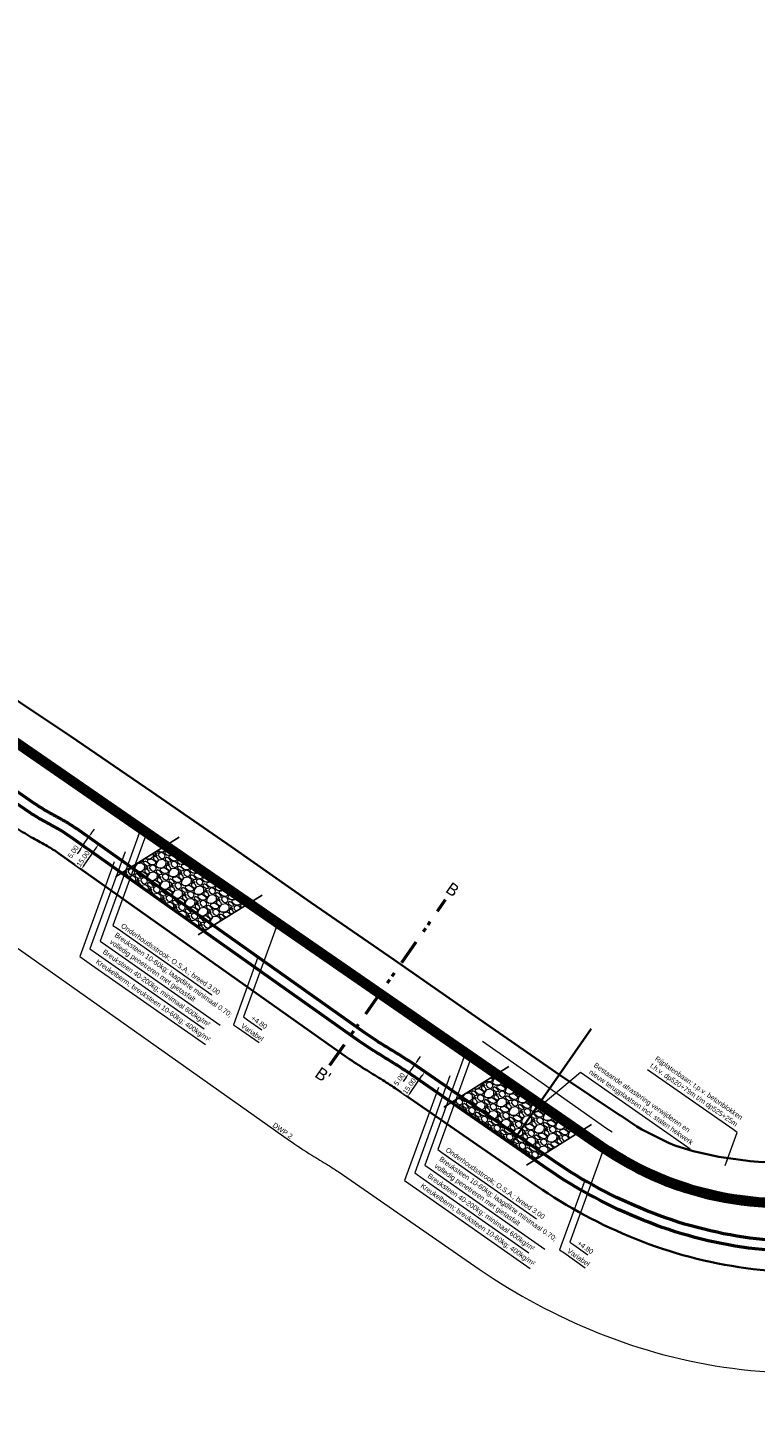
# Model space of a CAD drawing. Header units: metres. Extents: x -128301 to 77274, y 393138 to 412865.
# Tile 6 of 12: x 70620 to 70980, y 407080 to 407773. Entities that reach past the tile are written whole.
import ezdxf
from ezdxf.enums import TextEntityAlignment as Align

# ---------------------------------------------------------------- set-up
doc = ezdxf.new("R2010")
doc.units = ezdxf.units.M
for name, pattern in [('BLADGRENS', [31, 12.5, -6.25, 2, -2, 2, -6.25]), ('CENTER2', [28.575, 19.05, -3.175, 3.175, -3.175]), ('ONDERHOUDSSTROOK', [28, 8, -20])]:
    doc.linetypes.add(name, pattern=pattern)
for name, color, linetype, lineweight in [('maatvoering-leadr', 7, 'Continuous', 30), ('maatvoering-lin', 7, 'Continuous', 30), ('Plts-Dwarsprofiel', 5, 'CENTER2', 70), ('Revisie-Bladgrens', 5, 'BLADGRENS', 50), ('sn-arcering_kreukelberm', 253, 'Continuous', 0), ('sn-arcering_overlaging', 126, 'Continuous', 9), ('TL-2.5mm Tekst', 7, 'Continuous', 25), ('TM-Glooiing', 4, 'Continuous', 50), ('TM-Invloedsgebied', 1, 'Continuous', 18), ('TM-Kreukelberm', 43, 'Continuous', 50), ('TM-onderhoudsweg', 3, 'Continuous', 35), ('TM-Raster', 41, 'RASTER', 35), ('TM-Werkgrens', 62, 'PBZ-WERKGRENS', 35)]:
    doc.layers.add(name, color=color, linetype=linetype, lineweight=lineweight)
doc.layers.add('sn-arcrand', color=7, linetype='Continuous', plot=False)
doc.layers.add('TM-Hulplijn-plaatsdwp in situatie', color=213, linetype='Continuous', lineweight=9, plot=False)
doc.styles.add('GM25mm', font='StagCAD.ttf', dxfattribs={"width": 0.96, "height": 2.5})
doc.styles.add('StagCAD', font='StagCAD.ttf')
doc.linetypes.add('PBZ-WERKGRENS', pattern='A,5.5,-1.05,["O",StagCAD,S=2,R=0,X=0,Y=-1],-3.45', length=10)
doc.linetypes.add('RASTER', pattern='A,3,-2,[200,RASTER,S=0.75,R=0,X=0,Y=0],-2,3', length=10)
doc.dimstyles.new('GM-maatvoering', dxfattribs={"dimtxt": 2.5, "dimasz": 2.5, "dimexe": 1, "dimexo": 0, "dimgap": 1, "dimtad": 1, "dimrnd": 0.001, "dimzin": 1, "dimdsep": 46, "dimtxsty": 'StagCAD', "dimcen": 0.09, "dimclrd": 1, "dimclre": 1, "dimclrt": 7, "dimazin": 0, "dimtfac": 1, "dimtix": 1, "dimtmove": 0, "dimatfit": 3, "dimfxl": 1, "dimfxlon": 1, "dimtvp": 0.83, "dimtolj": 1, "dimtzin": 0, "dimlwd": 15, "dimlwe": 15, "dimarcsym": 0})
pattern_1 = [(193.012788, (69619.07284, 407570.60876), (-89.27138063, -21.21222763), [1.025164, -101.49145]), (149.96974, (69618.074, 407570.37792), (79.273915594, -46.20589039), [1.759214, -174.162147]), (97.510447, (69616.55094, 407571.25834), (14.34220892, -112.3678488), [1.240445, -122.80417]), (232.27369, (69613.02392, 407571.4024), (93.65498749, 120.46811909), [1.602014, -158.599312]), (257.833654, (69612.04367, 407570.1353), (21.23813645, 96.75652516), [1.5709, -155.519423]), (322.27369, (69611.7126, 407568.5997), (-120.46811909, 93.65498749), [1.602014, -158.599312]), (2.69424, (69612.9797, 407567.61943), (-124.851725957, -5.600903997), [2.11858, -209.739346]), (37.255328, (69615.09593, 407567.719), (139.84792384, 106.72808158), [2.00016, -198.01577]), (86.429566, (69616.68795, 407568.92985), (6.882973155, 116.11042107), [1.60744, -159.136637]), (140.23636, (69616.78806, 407570.53417), (64.2906719, -54.31911548), [1.83514, -89.92181]), (187.397438, (69615.3774, 407571.70796), (-122.980439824, -16.213495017), [2.373234, -234.950318]), (103.814075, (69619.1597, 407567.01304), (-17.46965537, 68.0461986), [0.810014, -80.191697]), (136.469234, (69618.96632, 407567.79963), (72.40389663, -69.30235893), [1.541046, -152.563917]), (190, (69617.849, 407568.861), (-4.370652, -6.241939), [1.07763, -9.69868]), (168.19859, (69617.9366, 407569.916), (39.9509978, -9.3693851), [0.580324, -57.451867]), (256.80141, (69617.3685, 407570.0347), (6.8700188, 23.0964682), [0.820697, -40.21426]), (355.96376, (69617.1812, 407569.2357), (27.4671206, -0.6280802), [1.33296, -43.098894]), (126.56505, (69618.5108, 407569.1418), (8.1132247, -14.9832435), [0.96386, -23.132694]), (341.38954, (69613.7482, 407572.56966), (75.53134311, -24.98070872), [1.350264, -133.67648]), (35.346176, (69615.0279, 407572.13875), (-73.0449312, -51.17871457), [1.132797, -112.146647]), (258.19859, (69619.3849, 407570.3902), (9.3693851, 39.9509978), [1.16064, -56.87155]), (308.61046, (69619.14756, 407569.2541), (-49.30742844, 62.43234018), [1.350264, -133.67648]), (304.443955, (69611.0384, 407568.6997), (-22.468388, 34.3371394), [1.302106, -63.803203]), (259.77514, (69611.7749, 407567.62584), (16.86748396, 90.51458659), [1.091016, -108.01078]), (31.80141, (69615.0767, 407564.1046), (34.3371394, 22.468388), [1.16064, -56.87155]), (342.354025, (69616.0631, 407564.7162), (-98.62781129, 31.85072747), [1.27735, -126.457128]), (34.443955, (69612.01815, 407566.2462), (-34.3371394, -22.468388), [0.651053, -64.454256]), (66.30993, (69614.7022, 407564.3668), (11.2406712, 29.3384068), [0.388544, -38.465985]), (130.96376, (69614.8583, 407564.7226), (14.3551633, -19.353896), [1.5709, -29.847164]), (151.009006, (69613.82844, 407565.90885), (66.79003822, -37.46458587), [1.4558, -144.124095]), (268.69007, (69616.7878, 407568.6739), (2.4993663, 16.8545296), [1.09897, -26.37533]), (318.157227, (69616.76267, 407567.5752), (97.37165093, -86.784968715), [1.91867, -189.948027]), (25.945396, (69618.19204, 407566.2953), (-55.56232143, -26.21096026), [0.784525, -77.668177]), (55, (69618.8975, 407566.6385), (-1.871286, 10.61259), [0.4572, -7.1628]), (85.256437, (69613.8347, 407566.1835), (-5.6268128, -61.17617982), [1.0586, -104.801822]), (13.012788, (69613.92227, 407567.2385), (89.27138063, 21.21222763), [2.05033, -100.466287]), (325, (69615.92, 407567.7), (10.61259, 1.871286), [1.9812, -5.6388]), (290.304846, (69617.54285, 407566.5638), (31.8248187, -87.40009448), [1.20483, -119.27795]), (219.0546, (69617.9609, 407565.4338), (-23.72454836, -20.5971019), [1.109487, -54.36495]), (172.645975, (69617.09938, 407564.7348), (-162.30335742, 20.62301069), [1.806435, -178.837393]), (140.42608, (69615.3078, 407564.96602), (-76.77454906, 63.06042036), [1.91109, -189.19754])]
pattern_2 = [(280, (69601.242, 407941.536), (8.10919, -5.678117), [0.35, -0.35, 0.7, -5.6]), (280, (69601.1, 407944.354), (8.10919, -5.678117), [1.75, -5.25]), (280, (69601.384, 407944.76), (8.10919, -5.678117), [1.75, -5.25]), (280, (69603.6544, 407941.9614), (8.10919, -5.678117), [0.35, -6.65]), (280, (69603.736, 407945.53), (8.10919, -5.678117), [1.05, -5.95]), (280, (69604.081, 407945.5906), (8.10919, -5.678117), [1.05, -5.95]), (280, (69605.155, 407941.515), (8.10919, -5.678117), [2.1, -4.9]), (280, (69605.4386, 407941.9206), (8.10919, -5.678117), [2.1, -4.9]), (280, (69605.824, 407943.7656), (8.10919, -5.678117), [0.7, -6.3]), (280, (69606.2296, 407943.482), (8.10919, -5.678117), [0.35, -6.65]), (280, (69606.372, 407946.7054), (8.10919, -5.678117), [0.35, -0.35, 0.35, -5.95]), (10, (69604.993, 407946.462), (5.678117, 8.10919), [1.05, -5.95]), (10, (69602.641, 407945.692), (5.678117, 8.10919), [0.35, -0.7, 0.35, -0.7, 1.4, -3.5]), (10, (69606.899, 407945.732), (5.678117, 8.10919), [0.35, -6.65]), (10, (69603.979, 407944.151), (5.678117, 8.10919), [0.35, -6.65]), (10, (69605.763, 407944.11), (5.678117, 8.10919), [0.35, -6.65]), (10, (69602.0934, 407942.752), (5.678117, 8.10919), [0.7, -6.3]), (10, (69601.8095, 407942.347), (5.678117, 8.10919), [1.05, -5.95]), (10, (69606.0064, 407942.7315), (5.678117, 8.10919), [0.7, -0.35, 0.7, -5.25]), (10, (69603.999, 407942.022), (5.678117, 8.10919), [1.4, -5.6]), (10, (69604.06, 407941.6775), (5.678117, 8.10919), [0.7, -6.3]), (10, (69601.769, 407940.563), (5.678117, 8.10919), [1.4, -5.6]), (10, (69601.8294, 407940.218), (5.678117, 8.10919), [1.05, -5.95]), (325, (69601.688, 407943.0363), (6.893654, 1.215537), [0.494975, -9.40452]), (325, (69603.5937, 407942.306), (6.893654, 1.215537), [0.494975, -9.40452]), (325, (69604.7493, 407941.799), (6.893654, 1.215537), [0.494975, -9.40452]), (325, (69604.5878, 407946.746), (6.893654, 1.215537), [0.494975, -9.40452]), (325, (69606.088, 407946.3), (6.893654, 1.215537), [0.494975, -9.40452]), (325, (69602.8435, 407942.529), (6.893654, 1.215537), [0.989947, -8.909548]), (325, (69607.446, 407942.63), (6.893654, 1.215537), [0.989947, -8.909548]), (55, (69600.836, 407941.82), (-1.215537, 6.893654), [0.989947, -8.909548]), (55, (69601.2417, 407941.536), (-1.215537, 6.893654), [0.989947, -8.909548]), (55, (69603.1474, 407940.806), (-1.215537, 6.893654), [0.989947, -8.909548]), (55, (69605.378, 407942.2653), (-1.215537, 6.893654), [0.989947, -8.909548]), (55, (69605.4386, 407941.9206), (-1.215537, 6.893654), [0.989947, -8.909548]), (55, (69603.1274, 407942.9347), (-1.215537, 6.893654), [1.484924, -8.41457]), (55, (69603.208, 407940.461), (-1.215537, 6.893654), [1.484924, -8.41457]), (55, (69602.7827, 407942.874), (-1.215537, 6.893654), [1.9799, -7.919596]), (55, (69606.372, 407946.7054), (-1.215537, 6.893654), [1.9799, -7.919596]), (55, (69606.0273, 407946.6446), (-1.215537, 6.893654), [1.9799, -7.919596]), (55, (69602.2965, 407945.6314), (-1.215537, 6.893654), [0.494975, -9.40452]), (55, (69604.02, 407945.9352), (-1.215537, 6.893654), [0.494975, -9.40452]), (306.56505, (69601.3024, 407941.1913), (1.215537, -6.893654), [0.782624, -14.869852]), (306.56505, (69603.1274, 407942.9347), (1.215537, -6.893654), [0.782624, -14.869852]), (306.56505, (69602.8635, 407940.4003), (1.215537, -6.893654), [1.565248, -14.087228]), (306.56505, (69603.2082, 407940.461), (1.215537, -6.893654), [1.565248, -14.087228]), (343.43495, (69606.2903, 407943.137), (6.893654, 1.215537), [0.7826, -7.826, 1.5652, -5.478676]), (343.43495, (69602.925, 407946.0976), (6.893654, 1.215537), [0.782624, -14.869852]), (343.43495, (69600.35, 407944.5773), (6.893654, 1.215537), [0.782624, -14.869852]), (343.43495, (69602.986, 407945.753), (6.893654, 1.215537), [0.782624, -14.869852]), (343.43495, (69606.6958, 407942.853), (6.893654, 1.215537), [0.782624, -14.869852]), (343.43495, (69606.2903, 407943.137), (6.893654, 1.215537), [0.782624, -14.869852]), (343.43495, (69604.3238, 407944.2118), (6.893654, 1.215537), [1.565248, -14.087228]), (343.43495, (69604.263, 407944.5565), (6.893654, 1.215537), [1.565248, -14.087228]), (36.56505, (69604.0807, 407945.5906), (6.893654, 1.215537), [0.782624, -14.869852]), (36.56505, (69601.0393, 407944.699), (6.893654, 1.215537), [1.565248, -14.087228]), (36.56505, (69601.384, 407944.7597), (6.893654, 1.215537), [1.565248, -14.087228]), (73.43495, (69606.108, 407944.171), (-1.215537, 6.893654), [1.565248, -14.087228]), (73.43495, (69606.2296, 407943.4817), (-1.215537, 6.893654), [2.34787, -13.304604]), (325, (69600.3147, 407944.7775), (1.2546985, 1.791895), [1.09375, -0.546875])]

# ---------------------------------------------------------------- blocks, each defined once
blk = doc.blocks.new('*D26')
at = {"layer": 'Defpoints', "color": 0, "transparency": 16777216}
for p in [(71486.69, 407354.29), (71480.48, 407342.59), (71531.54, 407332.15), (71503.6, 407315.16), (71519.06, 407308.78)]:
    blk.add_point(p, dxfattribs=at)
at = {"layer": 'maatvoering-lin', "color": 1, "lineweight": 15, "transparency": 16777216}
for p, q in [((71474.69, 407331.68), (71473.75, 407329.91)), ((71518.76, 407308.21), (71517.82, 407306.45))]:
    blk.add_line(p, q, dxfattribs=at)
blk.add_arc((61983.94, 389452.24), 20241.24, 61.905545, 62.032722, dxfattribs=at)
at = {"layer": 'maatvoering-lin', "color": 1, "transparency": 16777216}
for points in [[(71476.23, 407329.25), (71476.62, 407329.99), (71474.22, 407330.79)], [(71516.28, 407308.88), (71515.89, 407308.14), (71518.29, 407307.33)]]:
    blk.add_solid(points, dxfattribs=at)
blk = doc.blocks.new('*D29')
at = {"layer": 'Defpoints', "color": 0, "transparency": 16777216}
blk.add_point((70654.55, 407368.75), dxfattribs=at)
blk.add_point((70654.55, 407368.75), dxfattribs=at)
at = {"layer": 'maatvoering-lin', "color": 1, "lineweight": 15, "transparency": 16777216}
for p, q in [((70654.55, 407368.75), (70653.73, 407369.32)), ((70647.46, 407358.46), (70653.13, 407366.69)), ((70646.04, 407356.4), (70645.21, 407356.97))]:
    blk.add_line(p, q, dxfattribs=at)
at = {"layer": 'maatvoering-lin', "color": 7, "transparency": 16777216, "insert": (70646.92, 407361.64), "char_height": 2.5, "attachment_point": 5, "rotation": 55.39998, "style": 'StagCAD', "bg_fill": 3, "box_fill_scale": 1.1, "bg_fill_color": 256, "bg_fill_true_color": 13158600, "bg_fill_transparency": 0}
blk.add_mtext('\\A1;15.00', dxfattribs=at)
at = {"layer": 'Defpoints', "color": 0, "transparency": 16777216}
blk.add_point((70646.04, 407356.4), dxfattribs=at)
at = {"layer": 'maatvoering-lin', "color": 1, "transparency": 16777216}
for points in [[(70652.79, 407366.93), (70653.48, 407366.45), (70654.55, 407368.75)], [(70647.11, 407358.7), (70647.8, 407358.22), (70646.04, 407356.4)]]:
    blk.add_solid(points, dxfattribs=at)
blk = doc.blocks.new('*D30')
at = {"layer": 'Defpoints', "color": 0, "transparency": 16777216}
blk.add_point((70816.06, 407256.24), dxfattribs=at)
blk.add_point((70816.06, 407256.24), dxfattribs=at)
at = {"layer": 'maatvoering-lin', "color": 1, "lineweight": 15, "transparency": 16777216}
for p, q in [((70816.06, 407256.24), (70815.24, 407256.81)), ((70808.94, 407245.97), (70814.64, 407254.19)), ((70807.52, 407243.91), (70806.69, 407244.48))]:
    blk.add_line(p, q, dxfattribs=at)
at = {"layer": 'maatvoering-lin', "color": 7, "transparency": 16777216, "insert": (70808.41, 407249.16), "char_height": 2.5, "attachment_point": 5, "rotation": 55.26666, "style": 'StagCAD', "bg_fill": 3, "box_fill_scale": 1.1, "bg_fill_color": 256, "bg_fill_true_color": 13158600, "bg_fill_transparency": 0}
blk.add_mtext('\\A1;15.00', dxfattribs=at)
at = {"layer": 'Defpoints', "color": 0, "transparency": 16777216}
blk.add_point((70807.52, 407243.91), dxfattribs=at)
at = {"layer": 'maatvoering-lin', "color": 1, "transparency": 16777216}
for points in [[(70814.3, 407254.42), (70814.98, 407253.95), (70816.06, 407256.24)], [(70808.6, 407246.21), (70809.28, 407245.73), (70807.52, 407243.91)]]:
    blk.add_solid(points, dxfattribs=at)
blk = doc.blocks.new('*D38')
at = {"layer": 'Defpoints', "color": 0, "transparency": 16777216}
for p in [(70811.07, 407259.69), (70811.12, 407259.65)]:
    blk.add_point(p, dxfattribs=at)
at = {"layer": 'maatvoering-lin', "color": 1, "lineweight": 15, "transparency": 16777216}
for p, q in [((70812.5, 407261.74), (70813.93, 407263.78)), ((70811.12, 407259.65), (70810.25, 407260.26)), ((70806.77, 407253.54), (70805.33, 407251.5)), ((70808.26, 407255.55), (70807.38, 407256.17))]:
    blk.add_line(p, q, dxfattribs=at)
at = {"layer": 'maatvoering-lin', "color": 1, "transparency": 16777216}
blk.add_solid([(70812.16, 407261.97), (70812.84, 407261.5), (70811.07, 407259.69)], dxfattribs=at)
at = {"layer": 'maatvoering-lin', "color": 7, "transparency": 16777216, "insert": (70803.49, 407252.58), "char_height": 2.5, "attachment_point": 5, "rotation": 55.00012, "style": 'StagCAD', "bg_fill": 3, "box_fill_scale": 1.1, "bg_fill_color": 256, "bg_fill_true_color": 13158600, "bg_fill_transparency": 0}
blk.add_mtext('\\A1;5.00', dxfattribs=at)
at = {"layer": 'Defpoints', "color": 0, "transparency": 16777216}
blk.add_point((70808.26, 407255.55), dxfattribs=at)
at = {"layer": 'maatvoering-lin', "color": 1, "lineweight": 15, "transparency": 16777216}
blk.add_line((70808.2, 407255.59), (70811.07, 407259.69), dxfattribs=at)
at = {"layer": 'maatvoering-lin', "color": 1, "transparency": 16777216}
blk.add_solid([(70806.42, 407253.78), (70807.11, 407253.31), (70808.2, 407255.59)], dxfattribs=at)
blk = doc.blocks.new('*D39')
at = {"layer": 'Defpoints', "color": 0, "transparency": 16777216}
blk.add_point((70649.64, 407372.22), dxfattribs=at)
blk.add_point((70649.64, 407372.22), dxfattribs=at)
at = {"layer": 'maatvoering-lin', "color": 1, "lineweight": 15, "transparency": 16777216}
for p, q in [((70651.06, 407374.28), (70652.48, 407376.34)), ((70646.81, 407368.1), (70645.98, 407368.67)), ((70649.64, 407372.22), (70648.82, 407372.79)), ((70645.39, 407366.05), (70643.97, 407363.99))]:
    blk.add_line(p, q, dxfattribs=at)
at = {"layer": 'maatvoering-lin', "color": 1, "transparency": 16777216}
blk.add_solid([(70650.72, 407374.51), (70651.41, 407374.04), (70649.64, 407372.22)], dxfattribs=at)
at = {"layer": 'maatvoering-lin', "color": 7, "transparency": 16777216, "insert": (70642.01, 407365.11), "char_height": 2.5, "attachment_point": 5, "rotation": 55.39998, "style": 'StagCAD', "bg_fill": 3, "box_fill_scale": 1.1, "bg_fill_color": 256, "bg_fill_true_color": 13158600, "bg_fill_transparency": 0}
blk.add_mtext('\\A1;5.00', dxfattribs=at)
at = {"layer": 'Defpoints', "color": 0, "transparency": 16777216}
blk.add_point((70646.81, 407368.1), dxfattribs=at)
at = {"layer": 'maatvoering-lin', "color": 1, "lineweight": 15, "transparency": 16777216}
blk.add_line((70646.81, 407368.1), (70649.64, 407372.22), dxfattribs=at)
at = {"layer": 'maatvoering-lin', "color": 1, "transparency": 16777216}
blk.add_solid([(70645.04, 407366.28), (70645.73, 407365.81), (70646.81, 407368.1)], dxfattribs=at)

msp = doc.modelspace()

# ---------------------------------------------------------------- hatches: boundary and pattern name
at = {"layer": 'sn-arcering_kreukelberm'}
h = msp.add_hatch(dxfattribs=at)
h.set_pattern_fill('GRAVEL', color=256, scale=0.3, style=0)
h.set_pattern_definition(pattern_1)
h.paths.add_polyline_path([(70727.477, 407338.636), (70686.196, 407367.114), (70665.973, 407354.549), (70706.717, 407325.738)])
h = msp.add_hatch(dxfattribs=at)
h.set_pattern_fill('GRAVEL', color=256, scale=0.3, style=0)
h.set_pattern_definition(pattern_1)
h.paths.add_polyline_path([(70891.291, 407225.628), (70850.01, 407254.106), (70829.144, 407241.142), (70870.425, 407212.665)])
at = {"layer": 'sn-arcering_overlaging'}
h = msp.add_hatch(dxfattribs=at)
h.set_pattern_fill('NATUURST', color=256, scale=0.7, angle=-45, style=0, pattern_type=2)
h.set_pattern_definition(pattern_2)
h.paths.add_polyline_path([(70728.172, 407339.068), (70686.891, 407367.545), (70686.196, 407367.114), (70727.477, 407338.636)])
h = msp.add_hatch(dxfattribs=at)
h.set_pattern_fill('NATUURST', color=256, scale=0.7, angle=-45, style=0, pattern_type=2)
h.set_pattern_definition(pattern_2)
h.paths.add_polyline_path([(70891.985, 407226.06), (70850.704, 407254.538), (70850.01, 407254.106), (70891.291, 407225.628)])

# ---------------------------------------------------------------- linework, layer by layer
at = {"layer": 'Revisie-Bladgrens'}
msp.add_lwpolyline([(70769.117, 407259.526), (70826.386, 407341.503)], dxfattribs=at)
at = {"layer": 'sn-arcrand'}
for points in [[(70662.898, 407352.639), (70694.513, 407372.281)], [(70703.856, 407323.96), (70735.471, 407343.603)], [(70825.428, 407238.834), (70857.707, 407258.889)], [(70866.386, 407210.155), (70898.665, 407230.21)]]:
    msp.add_lwpolyline(points, dxfattribs=at)
at = {"layer": 'TM-Glooiing'}
for points in [[(70006.839, 408295.822), (70006.173, 408296.168, -0.0878983), (69998.716, 408286.738), (69988.166, 408277.751, 0.0643733), (69979.595, 408268.301), (69901.152, 408155.603, 0.0574864), (69835.962, 408034.329, 0.0546874), (69828.091, 408005.788, 0.1903496), (69839.25, 407955.015, 0.0927691), (69849.954, 407943.998), (70902.287, 407218.042, 0.4488935), (71135.633, 407275.142), (71222.781, 407439.734), (71222.119, 407440.084)], [(71284.119, 407444.388), (71275.076, 407449.188, 0.119757), (71270.095, 407450.352, 0.0618343), (71264.717, 407449.649, 0.0203278), (71259.503, 407448.105, 0.0260912), (71244.906, 407442.904, 0.0633176), (71238.513, 407439.036, 0.1057763), (71233.982, 407433.5), (71150.844, 407267.115, -0.2264433), (71028.481, 407175.374, -0.0817408), (70977.056, 407174.024, -0.0630159), (70925.965, 407187.55, -0.0560283), (70879.891, 407212.209), (70809.925, 407260.475, 0.0126851), (70802.127, 407265.517, -0.0009661), (70794.209, 407270.378, -0.0146231), (70786.452, 407275.479), (70643.567, 407376.518, 0.0241902), (70636.616, 407380.869, 0.0007221), (70629.441, 407384.877, -0.0227331), (70622.462, 407389.19), (70478.703, 407488.98, 0.001133)]]:
    msp.add_lwpolyline(points, format="xyb", dxfattribs=at)
at = {"layer": 'TM-Hulplijn-plaatsdwp in situatie'}
msp.add_lwpolyline([(70844.602, 407271.331), (70873.68, 407251.2), (70906.144, 407228.16), (70908.901, 407226.557)], dxfattribs=at)
at = {"layer": 'TM-Invloedsgebied'}
msp.add_lwpolyline([(70606.319, 407323.248), (70749.034, 407222.329, 0.0148028), (70760.097, 407215.048, 0.0009661), (70768.23, 407210.055, -0.0124056), (70773.15, 407206.878), (70843.01, 407158.685, 0.0558872), (70901.731, 407127.237, 0.0627467), (70968.315, 407109.614, 0.0819116), (71040.993, 407111.589, 0.2274538), (71208.738, 407237.56), (71277.16, 407374.492), (71484.124, 407264.632), (71493.06, 407259.818)], format="xyb", dxfattribs=at)
at = {"layer": 'TM-Kreukelberm', "flags": 128}
msp.add_lwpolyline([(71521.206, 407312.808), (71477.095, 407336.292), (71281.775, 407439.972), (71272.783, 407444.745, 0.118139), (71270.133, 407445.353, 0.0621473), (71265.956, 407444.805, 0.0207785), (71261.027, 407443.342, 0.0261559), (71246.883, 407438.311, 0.0626548), (71241.628, 407435.125, 0.1050373), (71238.44, 407431.237), (71155.295, 407264.838, -0.226542), (71029.444, 407170.468, -0.0817588), (70976.383, 407169.069, -0.0629894), (70924.101, 407182.911, -0.0560147), (70877.054, 407208.091), (70807.095, 407256.353, 0.0126692), (70799.519, 407261.251, -0.0009661), (70791.585, 407266.122, -0.0146407), (70783.574, 407271.39), (70640.696, 407372.424, 0.0241296), (70634.171, 407376.507, 0.0007221), (70627.009, 407380.509, -0.0227854), (70619.627, 407385.071), (70475.851, 407484.872, 0.001133)], format="xyb", dxfattribs=at)
at = {"layer": 'TM-onderhoudsweg'}
msp.add_lwpolyline([(70006.839, 408295.822, -0.088549), (69999.208, 408286.173), (69988.652, 408277.18, 0.0643733), (69980.211, 408267.873), (69901.767, 408155.175, 0.0574864), (69836.659, 408034.052, 0.0546874), (69828.831, 408005.669, 0.1903674), (69839.875, 407955.43, 0.0927691), (69850.387, 407944.611), (70902.713, 407218.659, 0.4488935), (71134.971, 407275.493), (71222.119, 407440.084)], format="xyb", dxfattribs=at)
at = {"layer": 'TM-onderhoudsweg', "linetype": 'ONDERHOUDSSTROOK', "const_width": 3, "flags": 128}
msp.add_lwpolyline([(69999.01, 408284.033), (69990.52, 408276.8, 0.0634403), (69982.171, 408268.063), (69902.998, 408154.318, 0.0574864), (69838.053, 408033.498, 0.0546874), (69830.312, 408005.43, 0.1904233), (69841.128, 407956.255, 0.0927886), (69851.259, 407945.832), (70903.565, 407219.894, 0.4488907), (71133.644, 407276.193), (71220.794, 407440.786, 0.1548687), (71222.253, 407448.821), (71220.22, 407464.664)], format="xyb", dxfattribs=at)
at = {"layer": 'TM-onderhoudsweg', "flags": 128}
msp.add_lwpolyline([(70001.63, 408282.179, 0.6225669), (69999.983, 408282.891), (69990.597, 408274.896, 0.0643733), (69982.673, 408266.159), (69904.23, 408153.461, 0.0574864), (69839.447, 408032.944, 0.0546874), (69831.793, 408005.191, 0.1904428), (69842.374, 407957.089, 0.0927691), (69852.117, 407947.062), (70904.417, 407221.129, 0.4488907), (71132.319, 407276.895), (71219.468, 407441.488, 0.1548687), (71220.765, 407448.631), (71218.732, 407464.473, 0.7316656), (71216.857, 407464.814)], format="xyb", dxfattribs=at)
at = {"layer": 'TM-Raster', "flags": 128}
msp.add_lwpolyline([(70858.766, 407220.708), (70898.433, 407277.529)], dxfattribs=at)
at = {"layer": 'TM-Werkgrens', "flags": 128}
msp.add_lwpolyline([(71162.257, 407390.857), (71189.136, 407430.916), (71205.603, 407455.512), (71223.742, 407490.917), (71225.247, 407494.8), (71224.71, 407500.066), (71222.979, 407503.974), (71217.31, 407510.048), (71217.529, 407510.609), (71252.771, 407496.875), (71252.267, 407495.582), (71243.852, 407497.303), (71237.968, 407496.113), (71233.786, 407493.15), (71230.141, 407487.746), (71223.434, 407475.09, 0.1549574), (71222.243, 407468.539), (71224.733, 407449.14, -0.0308563), (71224.863, 407447.171), (71227.491, 407451.635), (71238.276, 407460.665), (71249.645, 407466.861), (71265.163, 407470.161), (71279.878, 407469.053), (71288.945, 407465.991), (71303.724, 407461.174), (71312.121, 407457.345), (71337.348, 407444.303), (71382.762, 407421.927), (71427.006, 407400.583), (71472.454, 407377.933), (71516.14, 407355.093), (71542.827, 407340.616), (71521.792, 407301.134), (71507.701, 407308.724), (71269.273, 407435.286, 0.0301995), (71268.444, 407435.119, 0.0219435), (71264.081, 407433.817, 0.0262777), (71250.855, 407429.133, 0.0601679), (71247.862, 407427.306, 0.0981375), (71247.341, 407426.678), (71164.2, 407260.287, -0.2267265), (71031.368, 407160.654, -0.0817916), (70975.038, 407159.16, -0.0629398), (70920.372, 407173.632, -0.0559891), (70871.38, 407199.857), (70801.436, 407248.109, 0.0126353), (70794.305, 407252.718, -0.0009661), (70786.337, 407257.609, -0.0146734), (70777.819, 407263.212), (70634.957, 407364.235, 0.0239895), (70629.281, 407367.784, 0.0007221), (70622.144, 407371.772, -0.0228784), (70613.956, 407376.835), (70470.149, 407476.658, 0.001133), (70462.893, 407481.667, 0.0003141), (70455.579, 407486.685, -0.0005047), (70448.227, 407491.734), (70304.075, 407590.993, -0.0058025), (70290.507, 407600.614, 0.000797), (70277.368, 407610.13, 0.0073842), (70264.415, 407619.191), (70119.333, 407717.058, -0.0094545), (70109.503, 407724.005, -0.0006019), (70100.256, 407730.823, 0.0082153), (70091.358, 407737.178), (69914.654, 407858.243), (69892.046, 407825.245), (69821.282, 407873.727, -0.1035835), (69791.514, 407904.816), (69782.724, 407918.922, -0.1873365), (69761.886, 408016.464, -0.003665), (69762.381, 408019.396), (69801.773, 408012.45, -0.0510093), (69810.816, 408044.325, -0.0574864), (69878.942, 408171.062), (69986.765, 408325.969, 0.0162489), (69990.464, 408331.744, -0.0006973), (69994.348, 408338.245, -0.0177781), (69998.851, 408345.186), (70039.22, 408402.158), (70048.401, 408404.989), (70044.827, 408416.578), (70030.394, 408462.62), (70037.911, 408464.913), (70052.276, 408418.473), (70059.591, 408395.348), (70060.963, 408384.974), (70060.221, 408375.153), (70057.15, 408365.127), (70052.79, 408357.697), (70046.177, 408348.288), (70029.723, 408325.097), (70019.981, 408310.112), (70011.473, 408293.427), (70005.572, 408277.296), (70001.635, 408267.689), (69993.517, 408252.307), (69978.975, 408230.661), (69967.754, 408214.831), (69938.801, 408173.476), (69909.99, 408131.875), (69884.923, 408089.804), (69863.007, 408045.362), (69854.218, 408024.876), (69851.102, 408014.575), (69849.557, 408001.343), (69851.075, 407986.063), (69853.748, 407977.665), (69859.861, 407964.34), (69867.019, 407955.573), (69885.415, 407942.012), (69904.614, 407929.44), (69946.753, 407900.575), (69991.178, 407869.925), (70033.254, 407841.125), (70073.065, 407813.511), (70114.251, 407785.485), (70131.1, 407773.592), (70170.261, 407746.414), (70208.121, 407720.722), (70247.489, 407693.283), (70288.264, 407665.229), (70327.308, 407638.245), (70376.081, 407604.565), (70415.939, 407577.232), (70456.537, 407549.108), (70496.793, 407521.158), (70536.244, 407494.221), (70576.224, 407466.686), (70615.991, 407438.805), (70640.71, 407422.189), (70680.973, 407394.664), (70720.325, 407367.491), (70759.705, 407339.951), (70800.978, 407311.7), (70842.752, 407282.487), (70882.687, 407254.819), (70912.77, 407234.704), (70912.824, 407234.755), (70920.975, 407229.263), (70923.516, 407227.656), (70936.68, 407221.181), (70939.889, 407219.867), (70948.979, 407216.938), (70961.662, 407214.253), (70977.057, 407212.017), (70983.254, 407211.56), (71006.489, 407212.832), (71028.171, 407217.78), (71048.638, 407226.263), (71067.745, 407238.417), (71084.674, 407252.826), (71096.237, 407268.246), (71097.042, 407269.69)], format="xyb", dxfattribs=at)

# ---------------------------------------------------------------- texts
at = {"layer": 'Plts-Dwarsprofiel', "linetype": 'Continuous', "ltscale": 0.5, "char_height": 6, "attachment_point": 5, "rotation": 325.057581, "style": 'StagCAD'}
for s, insert in [('B', (70829.822, 407346.422)), ("B'", (70765.681, 407254.607))]:
    msp.add_mtext_dynamic_manual_height_columns(s, width=14.02627, gutter_width=1, heights=[0], dxfattribs=dict(at, insert=insert))
at = {"layer": 'TL-2.5mm Tekst', "style": 'GM25mm', "width": 0.96}
msp.add_text('DWP 2', height=2.5, rotation=325, dxfattribs=at).set_placement((70744.568, 407225.487), align=Align.BOTTOM_CENTER)

# ---------------------------------------------------------------- dimensions: what is measured, and where the dimension line sits
at = {"layer": 'maatvoering-lin'}
dim = msp.add_angular_dim_2l(base=(71503.605, 407315.164), line1=((71531.544, 407332.154), (71519.064, 407308.781)), line2=((71480.481, 407342.594), (71486.691, 407354.294)), text=' ', dimstyle='GM-maatvoering', dxfattribs=at)
dim.commit()
dim.dimension.update_dxf_attribs({"geometry": '*D26', "text_midpoint": (-128300.762, 393137.791)})

# ---------------------------------------------------------------- leaders
at = {"layer": 'maatvoering-leadr', "annotation_type": 0, "has_hookline": 1, "hookline_direction": 0, "text_width": 7.5, "horizontal_direction": (0.819152, -0.573576, 0)}
for points in [[(70742.909, 407328.901), (70726.324, 407283.39), (70728.372, 407281.956)], [(70904.363, 407217.528), (70887.819, 407172.074), (70889.867, 407170.64)]]:
    msp.add_leader(points, dimstyle='GM-maatvoering', override={"dimscale": 0, "dimgap": 1, "dimtad": 1}, dxfattribs=at)

# ---------------------------------------------------------------- next in the draw order: texts
at = {"layer": 'maatvoering-leadr', "color": 7, "char_height": 2.5, "attachment_point": 7, "rotation": 325, "style": 'StagCAD', "bg_fill": 3, "box_fill_scale": 1.2, "bg_fill_color": 256, "bg_fill_transparency": 0}
for s, insert in [('\\A1;Onderhoudsstrook; O.S.A.; breed 3.00', (70665.123, 407327.48)), ('\\A1;+4.80', (70729.765, 407282.201)), ('\\A1;Bestaande afrastering verwijderen en \\Pnieuw terugplaatsen incl. stalen hekwerk ', (70896.64, 407254.908)), ('\\A1;Onderhoudsstrook; O.S.A.; breed 3.00', (70825.888, 407216.659)), ('\\A1;+4.80', (70891.26, 407170.886))]:
    msp.add_mtext(s, dxfattribs=dict(at, insert=insert))

# ---------------------------------------------------------------- next in the draw order: dimensions: what is measured, and where the dimension line sits
at = {"layer": 'maatvoering-lin'}
for base, p1, p2, angle, picture, middle in [((70654.554, 407368.749), (70646.036, 407356.402), (70654.554, 407368.749), 55.39998, '*D29', (70648.77, 407360.365)), ((70816.063, 407256.241), (70807.516, 407243.914), (70816.063, 407256.241), 55.266665, '*D30', (70810.262, 407247.874))]:
    dim = msp.add_linear_dim(base=base, p1=p1, p2=p2, angle=angle, dimstyle='GM-maatvoering', override={"dimtmove": 1, "dimtfill": 1}, dxfattribs=at)
    dim.commit()
    dim.dimension.update_dxf_attribs({"geometry": picture, "text_midpoint": middle, "dimtype": 161})

# ---------------------------------------------------------------- next in the draw order: dimensions: what is measured, and where the dimension line sits
for base, p1, p2, angle, picture, middle in [((70649.645, 407372.22), (70646.806, 407368.104), (70649.645, 407372.22), 55.39998, '*D39', (70643.861, 407363.836)), ((70811.067, 407259.688), (70808.256, 407255.552), (70811.124, 407259.648), 55.000122, '*D38', (70805.331, 407251.292))]:
    dim = msp.add_linear_dim(base=base, p1=p1, p2=p2, angle=angle, dimstyle='GM-maatvoering', override={"dimtmove": 1, "dimtfill": 1}, dxfattribs=at)
    dim.commit()
    dim.dimension.update_dxf_attribs({"geometry": picture, "text_midpoint": middle, "dimtype": 161})

# ---------------------------------------------------------------- next in the draw order: leaders
at = {"layer": 'maatvoering-leadr', "annotation_type": 0, "has_hookline": 1, "horizontal_direction": (0.819152, -0.573576, 0)}
for points, override, hookline_direction, text_width in [([(70678.609, 407375.173), (70661.683, 407328.668), (70663.731, 407327.234)], {"dimscale": 0, "dimgap": 1, "dimtad": 1}, 0, 56.25), ([(70733.481, 407312.936), (70721.333, 407279.56), (70723.381, 407278.126)], {"dimscale": 0, "dimgap": 1, "dimtad": 1}, 0, 12), ([(70839.374, 407264.353), (70822.448, 407217.848), (70824.496, 407216.414)], {"dimscale": 0, "dimgap": 1, "dimtad": 1}, 0, 56.25), ([(70964.774, 407209.983), (70970.694, 407226.249), (70968.646, 407227.683)], {"dimscale": 0}, 1, 50.625), ([(70869.588, 407236.284), (70893.199, 407256.096), (70895.247, 407254.662)], {"dimscale": 0, "dimgap": 1, "dimtad": 1}, 0, 62.75), ([(70895.284, 407202.464), (70882.828, 407168.244), (70884.876, 407166.81)], {"dimscale": 0, "dimgap": 1, "dimtad": 1}, 0, 12)]:
    msp.add_leader(points, dimstyle='GM-maatvoering', override=override, dxfattribs=dict(at, hookline_direction=hookline_direction, text_width=text_width))

# ---------------------------------------------------------------- next in the draw order: texts
at = {"layer": 'maatvoering-leadr', "color": 7, "char_height": 2.5, "attachment_point": 7, "rotation": 325, "style": 'StagCAD', "bg_fill": 3, "box_fill_scale": 1.2, "bg_fill_color": 256, "bg_fill_transparency": 0}
for insert in [(70724.774, 407278.372), (70886.269, 407167.056)]:
    msp.add_mtext('\\A1;Variabel', dxfattribs=dict(at, insert=insert))
at = {"layer": 'maatvoering-leadr', "insert": (70926.931, 407258.113), "char_height": 2.5, "attachment_point": 7, "rotation": 325, "style": 'StagCAD', "bg_fill": 3, "box_fill_scale": 1.2, "bg_fill_color": 256, "bg_fill_transparency": 0}
msp.add_mtext('\\A1;Rijplatenbaan; t.p.v. betonblokken\\Pt.h.v. dp520+79m t/m dp525+25m', dxfattribs=at)

# ---------------------------------------------------------------- next in the draw order: texts
at = {"layer": 'maatvoering-leadr', "color": 7, "char_height": 2.5, "attachment_point": 7, "rotation": 325, "style": 'StagCAD', "bg_fill": 3, "box_fill_scale": 1.2, "bg_fill_color": 256, "bg_fill_transparency": 0}
for insert in [(70659.388, 407319.288), (70820.153, 407208.468)]:
    msp.add_mtext('\\A1;Breuksteen 10-60kg; laagdikte minimaal 0.70;\\Pvolledig penetreren met gietasfalt', dxfattribs=dict(at, insert=insert))

# ---------------------------------------------------------------- next in the draw order: leaders
at = {"layer": 'maatvoering-leadr', "annotation_type": 0, "has_hookline": 1, "hookline_direction": 0, "text_width": 68.25, "horizontal_direction": (0.819152, -0.573576, 0)}
for points in [[(70675.006, 407375.156), (70655.275, 407320.947), (70657.995, 407319.043)], [(70835.771, 407264.336), (70816.04, 407210.126), (70818.76, 407208.222)]]:
    msp.add_leader(points, dimstyle='GM-maatvoering', override={"dimscale": 0, "dimgap": 1, "dimtad": 1}, dxfattribs=at)

# ---------------------------------------------------------------- next in the draw order: texts
at = {"layer": 'maatvoering-leadr', "color": 7, "char_height": 2.5, "attachment_point": 7, "rotation": 325, "style": 'StagCAD', "bg_fill": 3, "box_fill_scale": 1.2, "bg_fill_color": 256, "bg_fill_transparency": 0}
for insert in [(70655.946, 407314.373), (70816.711, 407203.553)]:
    msp.add_mtext('\\A1;Breuksteen 40-200kg; minimaal 600kg/m²', dxfattribs=dict(at, insert=insert))

# ---------------------------------------------------------------- next in the draw order: leaders
at = {"layer": 'maatvoering-leadr', "annotation_type": 0, "has_hookline": 1, "hookline_direction": 0, "text_width": 62.875, "horizontal_direction": (0.819152, -0.573576, 0)}
for points in [[(70667.724, 407365.032), (70650.285, 407317.117), (70654.553, 407314.128)], [(70828.48, 407254.186), (70811.05, 407206.296), (70815.318, 407203.307)]]:
    msp.add_leader(points, dimstyle='GM-maatvoering', override={"dimscale": 0, "dimgap": 1, "dimtad": 1}, dxfattribs=at)

# ---------------------------------------------------------------- next in the draw order: texts
at = {"layer": 'maatvoering-leadr', "color": 7, "char_height": 2.5, "attachment_point": 7, "rotation": 325, "style": 'StagCAD', "bg_fill": 3, "box_fill_scale": 1.2, "bg_fill_color": 256, "bg_fill_transparency": 0}
for insert in [(70652.505, 407309.458), (70813.27, 407198.638)]:
    msp.add_mtext('\\A1;Kreukelberm; breuksteen 10-60kg; 400kg/m²', dxfattribs=dict(at, insert=insert))

# ---------------------------------------------------------------- next in the draw order: leaders
at = {"layer": 'maatvoering-leadr', "annotation_type": 0, "has_hookline": 1, "hookline_direction": 0, "text_width": 67.75, "horizontal_direction": (0.819152, -0.573576, 0)}
for points in [[(70662.307, 407360.031), (70645.294, 407313.287), (70651.112, 407309.213)], [(70822.786, 407248.424), (70806.059, 407202.466), (70811.877, 407198.392)]]:
    msp.add_leader(points, dimstyle='GM-maatvoering', override={"dimscale": 0, "dimgap": 1, "dimtad": 1}, dxfattribs=at)

doc.saveas('drawing.dxf')
